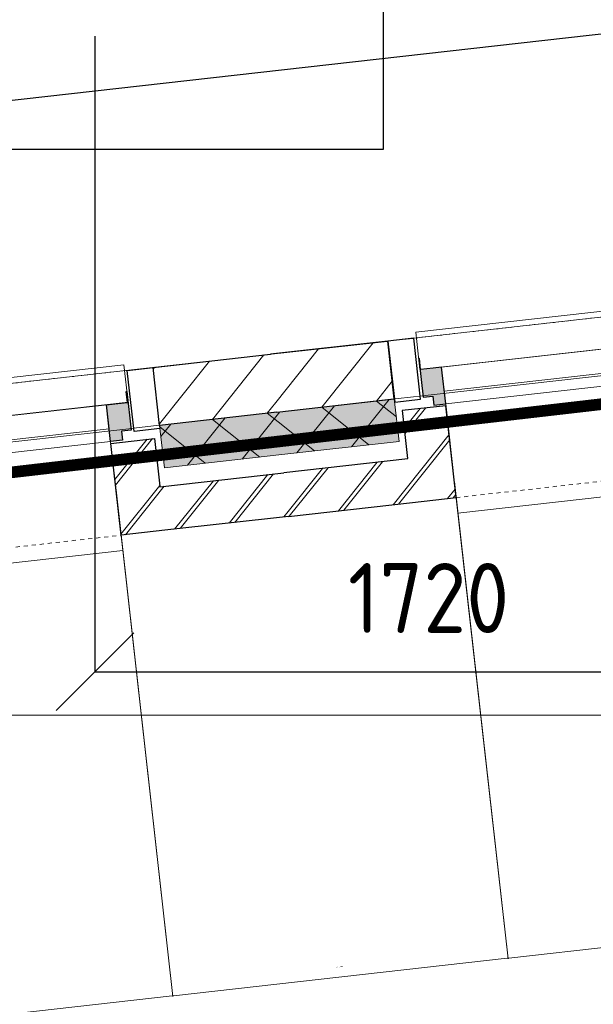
# Model space of a CAD drawing. Header units: millimetres. Extents: x -38031 to 110605, y -30229 to 92226.
# Tile 107 of 194: x 37449 to 38925, y 2756 to 5290. Entities that reach past the tile are written whole.
import ezdxf

# ---------------------------------------------------------------- set-up
doc = ezdxf.new("R2010")
doc.units = ezdxf.units.MM
doc.header["$LTSCALE"] = 50
doc.set_wipeout_variables(frame=1)
doc.header["$PDMODE"] = 1
for name, pattern in [('HIDDEN', [9.525, 6.35, -3.175]), ('STYLE_01', [0.41664, 0.20828, -0.20836]), ('STYLE_07', [1.875, 0.625, -0.20828, 0.625, -0.20836, 0.06943, -0.13893])]:
    doc.linetypes.add(name, pattern=pattern)
for name, color, linetype, lineweight in [('00 ALGEMEEN', 7, 'Continuous', 15), ('05 LINE-0.10 grijs', 8, 'Continuous', 9), ('21 WAND BUITEN-21F_baksteen', 7, 'Continuous', 25), ('21 WAND BUITEN-21F_kalkzandsteen', 7, 'Continuous', 25), ('21 WAND BUITEN-29_isolatie', 1, 'Continuous', 15), ('Guides', 203, 'Continuous', 13), ('koppenmaten', 163, 'Continuous', 15), ('stramien', 1, 'Continuous', 15)]:
    doc.layers.add(name, color=color, linetype=linetype, lineweight=lineweight)
for name, color, linetype in [('AL$1A---_ALGEMEEN', 8, 'Continuous'), ('AL------_MAATVOERING', 2, 'Continuous'), ('AM$1A---_ARCERING', 8, 'Continuous'), ('AT$1A---_TEKST025', 8, 'Continuous'), ('BOUWKUNDIG', 8, 'Continuous'), ('brandscheiding', 5, 'HIDDEN'), ('versterkte strook', 7, 'Continuous')]:
    doc.layers.add(name, color=color, linetype=linetype)
doc.styles.add('Arial', font='ARIAL.TTF')
doc.styles.get("Standard").update_dxf_attribs({"font": 'iso.shx'})
doc.dimstyles.new('STABICAD', dxfattribs={"dimscale": 100, "dimtxt": 1.8, "dimasz": 2, "dimexe": 0, "dimexo": 2.5, "dimgap": 1.5, "dimtad": 0, "dimdec": 0, "dimrnd": 10, "dimzin": 0, "dimdsep": 46, "dimtxsty": 'Standard', "dimblk1": 'OBLIQUE', "dimblk2": 'OBLIQUE', "dimsah": 1, "dimcen": -3, "dimadec": 0, "dimazin": 0, "dimtfac": 1, "dimtdec": 0, "dimtofl": 0, "dimtmove": 2, "dimatfit": 3, "dimfxl": 0, "dimtvp": 1.055556, "dimtolj": 1, "dimtzin": 0, "dimarcsym": 0})
doc.dimstyles.new('VyA', dxfattribs={"dimtxt": 2.272868, "dimasz": 2.120801, "dimexe": 1.5, "dimexo": 1.59, "dimgap": 0.5, "dimtad": 1, "dimdec": 0, "dimzin": 11, "dimtxsty": 'Arial', "dimblk": 'VW_SLASH', "dimcen": 0, "dimdle": 1, "dimazin": 0, "dimtfac": 0.8, "dimtdec": 0, "dimtix": 1, "dimtmove": 0, "dimatfit": 0, "dimldrblk": 'VW_FILLEDARROW', "dimfxl": 0, "dimfrac": 2, "dimtolj": 1, "dimtzin": 11, "dimarcsym": 0})
pattern_1 = [(45, (0, 0), (70.7107, -70.7107), []), (45, (7.07, -7.07), (70.7107, -70.7107), [])]
pattern_2 = [(135, (0, 0), (70.7107, 70.7107), []), (45, (299.34, -299.34), (70.7107, -70.7107), [])]
pattern_3 = [(45, (0, 0), (70.7107, -70.7107), [])]

# ---------------------------------------------------------------- blocks, each defined once
blk = doc.blocks.new('_Oblique')
at = {"color": 0, "linetype": 'ByBlock', "lineweight": -2}
blk.add_line((-0.5, -0.5), (0.5, 0.5), dxfattribs=at)
blk = doc.blocks.new('*D120')
at = {"layer": 'AL------_MAATVOERING', "color": 0, "lineweight": -2}
for p, q in [((37642.4, 5247.9), (37642.4, 3611.7)), ((39360, 4513.4), (39360, 3611.7)), ((37642.4, 3611.7), (39360, 3611.7))]:
    blk.add_line(p, q, dxfattribs=at)
at = {"layer": 'Defpoints', "color": 0}
for p in [(37642.4, 5497.9), (39360, 4763.4), (39360, 3611.7)]:
    blk.add_point(p, dxfattribs=at)
at = {"layer": 'AL------_MAATVOERING', "color": 0, "lineweight": -2, "xscale": 200, "yscale": 200, "zscale": 200, "rotation": 180}
blk.add_blockref('_Oblique', (37642.4, 3611.7), dxfattribs=at)
at = {"layer": 'AL------_MAATVOERING', "color": 0, "lineweight": -2, "xscale": 200, "yscale": 200, "zscale": 200}
blk.add_blockref('_Oblique', (39360, 3611.7), dxfattribs=at)
at = {"layer": 'AL------_MAATVOERING', "color": 0, "insert": (38501.2, 3801.7), "char_height": 180, "attachment_point": 5}
blk.add_mtext('\\A1;1720', dxfattribs=at)
blk = doc.blocks.new('zijdetail kozijn 2kops')
at = {"color": 0}
blk.add_wipeout([(-63, 420), (-130, 420), (-130, 262), (-63, 262)], dxfattribs=at).dxf.layer = 'AL$1A---_ALGEMEEN'
at = {"layer": 'AM$1A---_ARCERING', "linetype": 'Continuous', "lineweight": 0}
blk.add_hatch(color=256, dxfattribs=at).paths.add_polyline_path([(-54.2, 338), (-54.2, 366), (-56, 366), (-56, 266), (-31, 266), (-31, 243), (0, 243), (0, 338), (-22, 338)])
at = {"layer": 'AL$1A---_ALGEMEEN', "color": 0}
for points in [[(-63, 420), (-130, 420), (-130, 262), (-63, 262)], [(-54.2, 338), (-54.2, 366), (-56, 366), (-56, 266), (-31, 266), (-31, 243), (0, 243), (0, 338), (-22, 338)]]:
    blk.add_lwpolyline(points, close=True, dxfattribs=at)
blk = doc.blocks.new('31x_alu-1e-mk106b-p')
at = {"color": 0}
blk.add_wipeout([(-338, 1648), (-338, 0), (-276, 0), (-276, 1648)], dxfattribs=at).dxf.layer = '05 LINE-0.10 grijs'
at = {"layer": '05 LINE-0.10 grijs', "color": 0}
for points in [[(-435, 1704), (-338, 1704), (-338, -56), (-435, -56)], [(-338, 1648), (-338, 0), (-276, 0), (-276, 1648)]]:
    blk.add_lwpolyline(points, close=True, dxfattribs=at)
at = {"layer": '00 ALGEMEEN', "color": 0, "xscale": -1, "rotation": 90}
blk.add_blockref('zijdetail kozijn 2kops', (0, 1648), dxfattribs=at)
at = {"layer": '00 ALGEMEEN', "color": 0, "rotation": 90}
blk.add_blockref('zijdetail kozijn 2kops', (0, 0), dxfattribs=at)
at = {"layer": '05 LINE-0.10 grijs', "color": 0, "linetype": 'STYLE_01'}
blk.add_line((-420, 1711), (-420, -63), dxfattribs=at)
at = {"layer": '05 LINE-0.10 grijs', "color": 0}
blk.add_lwpolyline([(-243, 1648), (40, 1648), (40, 0), (-243, 0)], close=True, dxfattribs=at)
at = {"color": 0}
blk.add_wipeout([(-113, -113), (-113, -434), (0, -434), (0, -113), (0, 0), (-238, 0), (-238, -113), (-114, -113)], dxfattribs=at).dxf.layer = '21 WAND BUITEN-21F_baksteen'
at = {"layer": 'AM$1A---_ARCERING', "linetype": 'Continuous', "lineweight": 5}
h = blk.add_hatch(dxfattribs=at)
h.set_pattern_fill('BAKSTEEN', color=256, style=0, pattern_type=2)
h.set_pattern_definition(pattern_1)
edge = h.paths.add_edge_path()
edge.add_line((-113, -113), (-113, -434))
edge.add_line((-113, -434), (0, -434))
edge.add_line((0, -434), (0, -113))
edge.add_line((0, -113), (0, 0))
edge.add_line((0, 0), (-238, 0))
edge.add_line((-238, 0), (-238, -113))
edge.add_line((-238, -113), (-114, -113))
at = {"layer": 'AM$1A---_ARCERING', "linetype": 'Continuous', "lineweight": 0}
blk.add_hatch(color=256, dxfattribs=at).paths.add_polyline_path([(-160, -130), (-270, -130), (-270, -434), (-160, -434)])
at = {"layer": 'AM$1A---_ARCERING', "linetype": 'Continuous', "lineweight": 5}
h = blk.add_hatch(dxfattribs=at)
h.set_pattern_fill('ISOLATIE', color=256, style=0, pattern_type=2)
h.set_pattern_definition(pattern_2)
h.paths.add_polyline_path([(-160, -130), (-270, -130), (-270, -434), (-160, -434)])
at = {"layer": '05 LINE-0.10 grijs', "color": 0, "linetype": 'STYLE_01'}
blk.add_line((0, 1648), (0, 0), dxfattribs=at)
at = {"layer": '21 WAND BUITEN-21F_baksteen', "color": 0}
blk.add_line((-113, -113), (-113, -434), dxfattribs=at)
at = {"layer": '21 WAND BUITEN-21F_baksteen', "color": 0, "flags": 128}
blk.add_lwpolyline([(0, -434), (0, -113), (0, 0), (-238, 0), (-238, -113), (-114, -113)], dxfattribs=at)
at = {"layer": '21 WAND BUITEN-29_isolatie', "color": 0}
blk.add_line((-160, -434), (-160, -130), dxfattribs=at)
at = {"layer": '21 WAND BUITEN-29_isolatie', "color": 0, "flags": 128}
blk.add_lwpolyline([(-160, -130), (-270, -130), (-270, -434)], dxfattribs=at)
at = {"color": 0}
for points, layer in [([(-113, 1761), (-113, 2082), (0, 2082), (0, 1761), (0, 1648), (-238, 1648), (-238, 1761), (-114, 1761)], '21 WAND BUITEN-21F_baksteen'), ([(-420, -130), (-420, -434), (-270, -434), (-270, -130)], '21 WAND BUITEN-21F_kalkzandsteen')]:
    blk.add_wipeout(points, dxfattribs=at).dxf.layer = layer
at = {"layer": 'AM$1A---_ARCERING', "linetype": 'Continuous', "lineweight": 0}
blk.add_hatch(color=256, dxfattribs=at).paths.add_polyline_path([(-160, 1778), (-270, 1778), (-270, 2082), (-160, 2082)])
at = {"layer": 'AM$1A---_ARCERING', "linetype": 'Continuous', "lineweight": 5}
h = blk.add_hatch(dxfattribs=at)
h.set_pattern_fill('ISOLATIE', color=256, style=0, pattern_type=2)
h.set_pattern_definition(pattern_2)
h.paths.add_polyline_path([(-160, 1778), (-270, 1778), (-270, 2082), (-160, 2082)])
h = blk.add_hatch(dxfattribs=at)
h.set_pattern_fill('BAKSTEEN', color=256, style=0, pattern_type=2)
h.set_pattern_definition(pattern_1)
edge = h.paths.add_edge_path()
edge.add_line((-113, 1761), (-113, 2082))
edge.add_line((-113, 2082), (0, 2082))
edge.add_line((0, 2082), (0, 1761))
edge.add_line((0, 1761), (0, 1648))
edge.add_line((0, 1648), (-238, 1648))
edge.add_line((-238, 1648), (-238, 1761))
edge.add_line((-238, 1761), (-114, 1761))
h = blk.add_hatch(dxfattribs=at)
h.set_pattern_fill('KALKZANDSTEEN', color=256, style=0, pattern_type=2)
h.set_pattern_definition(pattern_3)
h.paths.add_polyline_path([(-420, -130), (-420, -434), (-270, -434), (-270, -130)])
at = {"layer": '21 WAND BUITEN-21F_baksteen', "color": 0}
blk.add_line((-113, 1761), (-113, 2082), dxfattribs=at)
at = {"layer": '21 WAND BUITEN-21F_baksteen', "color": 0, "flags": 128}
blk.add_lwpolyline([(0, 2082), (0, 1761), (0, 1648), (-238, 1648), (-238, 1761), (-114, 1761)], dxfattribs=at)
at = {"layer": '21 WAND BUITEN-21F_kalkzandsteen', "color": 0}
blk.add_line((-420, -130), (-420, -434), dxfattribs=at)
at = {"layer": '21 WAND BUITEN-21F_kalkzandsteen', "color": 0, "flags": 128}
blk.add_lwpolyline([(-270, -434), (-270, -130), (-420, -130)], dxfattribs=at)
at = {"layer": '21 WAND BUITEN-29_isolatie', "color": 0}
blk.add_line((-160, 2082), (-160, 1778), dxfattribs=at)
at = {"layer": '21 WAND BUITEN-29_isolatie', "color": 0, "flags": 128}
blk.add_lwpolyline([(-160, 1778), (-270, 1778), (-270, 2082)], dxfattribs=at)
at = {"color": 0}
blk.add_wipeout([(-420, 1778), (-420, 2082), (-270, 2082), (-270, 1778)], dxfattribs=at).dxf.layer = '21 WAND BUITEN-21F_kalkzandsteen'
at = {"layer": 'AM$1A---_ARCERING', "linetype": 'Continuous', "lineweight": 5}
h = blk.add_hatch(dxfattribs=at)
h.set_pattern_fill('KALKZANDSTEEN', color=256, style=0, pattern_type=2)
h.set_pattern_definition(pattern_3)
h.paths.add_polyline_path([(-420, 1778), (-420, 2082), (-270, 2082), (-270, 1778)])
at = {"layer": '21 WAND BUITEN-21F_kalkzandsteen', "color": 0}
blk.add_line((-420, 1778), (-420, 2082), dxfattribs=at)
at = {"layer": '21 WAND BUITEN-21F_kalkzandsteen', "color": 0, "flags": 128}
blk.add_lwpolyline([(-270, 2082), (-270, 1778), (-420, 1778)], dxfattribs=at)
blk = doc.blocks.new('VW_SLASH')
at = {"layer": 'AL$1A---_ALGEMEEN', "color": 0, "linetype": 'ByBlock', "lineweight": -2}
blk.add_line((0, 0), (-1, 0), dxfattribs=at)
at = {"layer": 'AL$1A---_ALGEMEEN', "color": 0, "linetype": 'ByBlock', "lineweight": 5}
blk.add_line((0.5, 0.5), (-0.5, -0.5), dxfattribs=at)
blk = doc.blocks.new('*D1133')
at = {"layer": 'koppenmaten', "color": 0, "lineweight": -2}
for p, q in [((-49876.5, -229), (-49876.5, -1464.8)), ((-48228.5, -271.9), (-48228.5, -1464.8)), ((-48230.6, -1463.3), (-49874.4, -1463.3))]:
    blk.add_line(p, q, dxfattribs=at)
at = {"layer": 'koppenmaten', "color": 0, "lineweight": -2, "xscale": 2.12080078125, "yscale": 2.12080078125, "zscale": 2.12080078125, "rotation": 180}
blk.add_blockref('VW_SLASH', (-49876.5, -1463.3), dxfattribs=at)
at = {"layer": 'koppenmaten', "color": 0, "lineweight": -2, "xscale": 2.12080078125, "yscale": 2.12080078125, "zscale": 2.12080078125}
blk.add_blockref('VW_SLASH', (-48228.5, -1463.3), dxfattribs=at)
at = {"layer": 'AT$1A---_TEKST025', "insert": (-49052.5, -1437.1), "char_height": 2.273, "attachment_point": 5, "style": 'Arial'}
blk.add_mtext('\\A1;13K+V=82400', dxfattribs=at)
blk = doc.blocks.new('VW_FILLEDARROW')
at = {"layer": 'AL$1A---_ALGEMEEN', "color": 0, "lineweight": -2}
blk.add_solid([(0, 0), (0.5, 0.5), (0.5, -0.5)], dxfattribs=at)
blk = doc.blocks.new('*D1135')
at = {"layer": 'koppenmaten', "color": 0, "lineweight": -2}
for p, q in [((-52392.5, -170.4), (-52392.5, -1464.8)), ((-50744.5, -152.9), (-50744.5, -1464.8)), ((-50746.6, -1463.3), (-52390.4, -1463.3))]:
    blk.add_line(p, q, dxfattribs=at)
at = {"layer": 'koppenmaten', "color": 0, "lineweight": -2, "xscale": 2.12080078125, "yscale": 2.12080078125, "zscale": 2.12080078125, "rotation": 180}
blk.add_blockref('VW_SLASH', (-52392.5, -1463.3), dxfattribs=at)
at = {"layer": 'koppenmaten', "color": 0, "lineweight": -2, "xscale": 2.12080078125, "yscale": 2.12080078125, "zscale": 2.12080078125}
blk.add_blockref('VW_SLASH', (-50744.5, -1463.3), dxfattribs=at)
at = {"layer": 'AT$1A---_TEKST025', "insert": (-51568.5, -1437.1), "char_height": 2.273, "attachment_point": 5, "style": 'Arial'}
blk.add_mtext('\\A1;13K+V=82400', dxfattribs=at)
blk = doc.blocks.new('*D1136')
at = {"layer": 'koppenmaten', "color": 0, "lineweight": -2}
for p, q in [((-50744.5, -109), (-50744.5, -1464.8)), ((-49876.5, -271.9), (-49876.5, -1464.8)), ((-50742.4, -1463.3), (-49878.6, -1463.3))]:
    blk.add_line(p, q, dxfattribs=at)
at = {"layer": 'koppenmaten', "color": 0, "lineweight": -2, "xscale": 2.12080078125, "yscale": 2.12080078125, "zscale": 2.12080078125, "rotation": 180}
blk.add_blockref('VW_SLASH', (-50744.5, -1463.3), dxfattribs=at)
at = {"layer": 'koppenmaten', "color": 0, "lineweight": -2, "xscale": 2.12080078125, "yscale": 2.12080078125, "zscale": 2.12080078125}
blk.add_blockref('VW_SLASH', (-49876.5, -1463.3), dxfattribs=at)
at = {"layer": 'AT$1A---_TEKST025', "insert": (-50310.5, -1437.1), "char_height": 2.273, "attachment_point": 5, "style": 'Arial'}
blk.add_mtext('\\A1;7K-V=43400', dxfattribs=at)
blk = doc.blocks.new('metselwerk zo gevel 1e verd')
at = {"layer": '00 ALGEMEEN', "color": 8, "xscale": -1, "rotation": 90.00000000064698}
blk.add_blockref('31x_alu-1e-mk106b-p', (-48228.5, -270.32735), dxfattribs=at)
blk.add_blockref('31x_alu-1e-mk106b-p', (-50744.5, -270.32735), dxfattribs=at)
at = {"layer": 'koppenmaten', "color": 8}
dim = blk.add_linear_dim(base=(-49876.5, -1463.28595), p1=(-48228.5, -270.32735), p2=(-49876.5, -227.44536), dimstyle='VyA', override={"dimtxt": 2.272868, "dimgap": 25, "dimlfac": 50, "dimpost": '13K+V=<>', "dimtxsty": 'Arial', "dimtmove": 2}, dxfattribs=at)
dim.commit()
dim.dimension.update_dxf_attribs({"geometry": '*D1133', "text_midpoint": (-49052.5, -1437.12471)})
at = {"layer": 'Guides', "color": 8}
for p, q in [((-93461, 150), (15460, 150)), ((-93461, 0), (15460, 0))]:
    blk.add_line(p, q, dxfattribs=at)
at = {"layer": 'koppenmaten', "color": 8}
for base, p1, p2, override, picture, middle in [((-49876.5, -1463.28595), (-50744.5, -107.44536), (-49876.5, -270.32735), {"dimtxt": 2.272868, "dimgap": 25, "dimlfac": 50, "dimpost": '7K-V=<>', "dimtxsty": 'Arial', "dimtmove": 2}, '*D1136', (-50310.5, -1437.12471)), ((-52392.5, -1463.28595), (-50744.5, -151.32735), (-52392.5, -168.82735), {"dimtxt": 2.272868, "dimgap": 25, "dimlfac": 50, "dimpost": '13K+V=<>', "dimtxsty": 'Arial', "dimtmove": 2}, '*D1135', (-51568.5, -1437.12471))]:
    dim = blk.add_linear_dim(base=base, p1=p1, p2=p2, dimstyle='VyA', override=override, dxfattribs=at)
    dim.commit()
    dim.dimension.update_dxf_attribs({"geometry": picture, "text_midpoint": middle})
blk = doc.blocks.new('200254 W 211 30-06-2008')
at = {"layer": 'AL$1A---_ALGEMEEN'}
blk.add_lwpolyline([(19894.449, 3127.093), (19894.449, 3283.093), (19587.449, 3283.093), (19587.449, 3103.093), (19694.449, 3103.093), (19694.449, 3115.093), (19802.449, 3115.093), (19802.449, 3127.093)], close=True, dxfattribs=at)
at = {"layer": 'stramien', "linetype": 'STYLE_07', "ltscale": 50}
for p, q in [((18888.739, 2999.551), (21031.949, 3240.237)), ((18923.73, 3085.945), (21069.721, 3085.945))]:
    blk.add_line(p, q, dxfattribs=at)
at = {"layer": '00 ALGEMEEN', "color": 0, "xscale": 0.02, "yscale": 0.02, "zscale": 0.02, "rotation": 6.40755072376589}
blk.add_blockref('metselwerk zo gevel 1e verd', (20796.892, 3213.846), dxfattribs=at)

msp = doc.modelspace()

# ---------------------------------------------------------------- block references
at = {"layer": 'BOUWKUNDIG', "xscale": 50, "yscale": 50, "zscale": 50}
msp.add_blockref('200254 W 211 30-06-2008', (-951737.5, -150797.3), dxfattribs=at)

# ---------------------------------------------------------------- next in the draw order: linework, layer by layer
at = {"layer": 'brandscheiding', "const_width": 30}
msp.add_lwpolyline([(56890, 25700), (29340, 25700), (29340, 23260), (27520, 23260), (27520, 2980), (58112.4, 6515.8)], dxfattribs=at)
at = {"layer": 'versterkte strook'}
msp.add_line((13600.1, 2407.5), (101326.6, 12259.4), dxfattribs=at)

# ---------------------------------------------------------------- next in the draw order: dimensions: what is measured, and where the dimension line sits
at = {"layer": 'AL------_MAATVOERING'}
dim = msp.add_linear_dim(base=(39360, 3611.7), p1=(37642.4, 5497.9), p2=(39360, 4763.4), dimstyle='STABICAD', dxfattribs=at)
dim.commit()
dim.dimension.update_dxf_attribs({"geometry": '*D120', "text_midpoint": (38501.2, 3801.7)})

doc.saveas('drawing.dxf')
